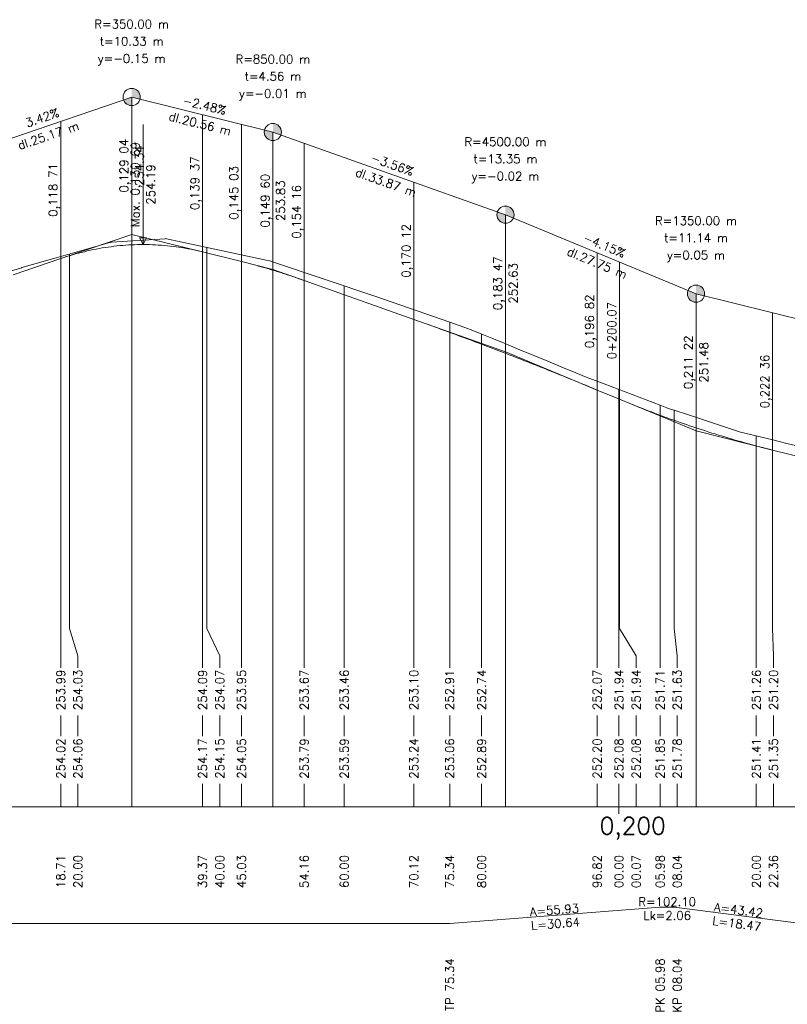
# Model space of a CAD drawing. Header units: metres. Extents: x -622807 to -619735, y -1176333 to -1176076.
# Tile 2 of 3: x -619963 to -619851, y -1176253 to -1176110. Entities that reach past the tile are written whole.
import ezdxf
from ezdxf.enums import TextEntityAlignment as Align

# ---------------------------------------------------------------- set-up
doc = ezdxf.new("R2010")
doc.units = ezdxf.units.M
doc.header["$MEASUREMENT"] = 0
for name, color, linetype, lineweight in [('05_PP Popis osy', 7, 'Continuous', 0), ('05_PP_Kóty nivelety', 7, 'Continuous', 0), ('05_PP_Kóty terénu', 7, 'Continuous', 0), ('05_PP_Popis', 7, 'Continuous', 0), ('05_PP_Původní terén', 7, 'Continuous', 0), ('05_PP_Směrové poměry popis', 7, 'Continuous', 0), ('05_PP_Staničení', 7, 'Continuous', 0), ('05_PP_Vynáčecí čáry', 7, 'Continuous', 0), ('05_PP_Výškové řešení', 7, 'Continuous', 0), ('05_PP_Výškové řešení popis', 7, 'Continuous', 0), ('05_PP_Čára směrových poměrů', 7, 'Continuous', 0)]:
    doc.layers.add(name, color=color, linetype=linetype, lineweight=lineweight)
doc.styles.add('Style-romans', font='romans.shx')

msp = doc.modelspace()

# ---------------------------------------------------------------- hatches: boundary and pattern name
at = {"layer": '05_PP_Výškové řešení', "extrusion": (0, 0, -1)}
for points in [[(619946.43, -1176122.3), (619946.43, -1176121.05), (619945.21, -1176121.35), (619945.21, -1176121.33), (619945.19, -1176121.25), (619945.18, -1176121.17), (619945.18, -1176121.09), (619945.18, -1176121.01), (619945.18, -1176120.93), (619945.19, -1176120.85), (619945.21, -1176120.77), (619945.23, -1176120.69), (619945.26, -1176120.62), (619945.29, -1176120.54), (619945.32, -1176120.47), (619945.36, -1176120.4), (619945.4, -1176120.33), (619945.45, -1176120.27), (619945.5, -1176120.21), (619945.56, -1176120.15), (619945.62, -1176120.1), (619945.68, -1176120.05), (619945.75, -1176120), (619945.81, -1176119.96), (619945.89, -1176119.92), (619945.96, -1176119.89), (619946.03, -1176119.86), (619946.11, -1176119.84), (619946.19, -1176119.82), (619946.27, -1176119.81), (619946.35, -1176119.8), (619946.43, -1176119.8), (619946.43, -1176121.05), (619947.61, -1176121.45), (619947.6, -1176121.48), (619947.57, -1176121.56), (619947.54, -1176121.63), (619947.5, -1176121.7), (619947.45, -1176121.76), (619947.41, -1176121.83), (619947.35, -1176121.89), (619947.3, -1176121.95), (619947.24, -1176122), (619947.18, -1176122.05), (619947.11, -1176122.1), (619947.04, -1176122.14), (619946.97, -1176122.18), (619946.9, -1176122.21), (619946.82, -1176122.24), (619946.75, -1176122.26), (619946.67, -1176122.28), (619946.59, -1176122.29), (619946.51, -1176122.3)], [(619925.87, -1176127.4), (619925.87, -1176126.15), (619924.69, -1176126.57), (619924.67, -1176126.51), (619924.65, -1176126.43), (619924.64, -1176126.35), (619924.63, -1176126.27), (619924.62, -1176126.19), (619924.62, -1176126.11), (619924.63, -1176126.03), (619924.64, -1176125.95), (619924.65, -1176125.87), (619924.67, -1176125.79), (619924.7, -1176125.72), (619924.73, -1176125.64), (619924.76, -1176125.57), (619924.8, -1176125.5), (619924.84, -1176125.44), (619924.89, -1176125.37), (619924.94, -1176125.31), (619925, -1176125.25), (619925.06, -1176125.2), (619925.12, -1176125.15), (619925.19, -1176125.1), (619925.26, -1176125.06), (619925.33, -1176125.02), (619925.4, -1176124.99), (619925.48, -1176124.96), (619925.55, -1176124.94), (619925.63, -1176124.92), (619925.71, -1176124.91), (619925.79, -1176124.9), (619925.87, -1176124.9), (619925.87, -1176126.15), (619927.08, -1176125.85), (619927.09, -1176125.87), (619927.1, -1176125.95), (619927.11, -1176126.03), (619927.12, -1176126.11), (619927.12, -1176126.19), (619927.11, -1176126.27), (619927.1, -1176126.35), (619927.09, -1176126.43), (619927.07, -1176126.51), (619927.04, -1176126.58), (619927.01, -1176126.66), (619926.98, -1176126.73), (619926.94, -1176126.8), (619926.89, -1176126.87), (619926.85, -1176126.93), (619926.79, -1176126.99), (619926.74, -1176127.05), (619926.68, -1176127.1), (619926.62, -1176127.15), (619926.55, -1176127.2), (619926.48, -1176127.24), (619926.41, -1176127.28), (619926.34, -1176127.31), (619926.26, -1176127.34), (619926.19, -1176127.36), (619926.11, -1176127.38), (619926.03, -1176127.39), (619925.95, -1176127.4)], [(619892, -1176139.44), (619892, -1176138.19), (619890.84, -1176138.67), (619890.82, -1176138.62), (619890.8, -1176138.55), (619890.78, -1176138.47), (619890.76, -1176138.39), (619890.75, -1176138.31), (619890.75, -1176138.23), (619890.75, -1176138.15), (619890.75, -1176138.07), (619890.76, -1176137.99), (619890.78, -1176137.92), (619890.8, -1176137.84), (619890.82, -1176137.76), (619890.85, -1176137.69), (619890.89, -1176137.62), (619890.93, -1176137.55), (619890.97, -1176137.48), (619891.02, -1176137.41), (619891.07, -1176137.35), (619891.13, -1176137.3), (619891.19, -1176137.24), (619891.25, -1176137.19), (619891.31, -1176137.15), (619891.38, -1176137.1), (619891.45, -1176137.07), (619891.53, -1176137.03), (619891.6, -1176137.01), (619891.68, -1176136.98), (619891.76, -1176136.97), (619891.84, -1176136.95), (619891.92, -1176136.95), (619892, -1176136.94), (619892, -1176138.19), (619893.17, -1176137.77), (619893.19, -1176137.84), (619893.22, -1176137.92), (619893.23, -1176137.99), (619893.24, -1176138.07), (619893.25, -1176138.15), (619893.25, -1176138.23), (619893.24, -1176138.31), (619893.23, -1176138.39), (619893.22, -1176138.47), (619893.19, -1176138.55), (619893.17, -1176138.62), (619893.14, -1176138.7), (619893.1, -1176138.77), (619893.07, -1176138.84), (619893.02, -1176138.91), (619892.97, -1176138.97), (619892.92, -1176139.03), (619892.87, -1176139.09), (619892.81, -1176139.14), (619892.74, -1176139.19), (619892.68, -1176139.24), (619892.61, -1176139.28), (619892.54, -1176139.32), (619892.47, -1176139.35), (619892.39, -1176139.38), (619892.31, -1176139.4), (619892.24, -1176139.42), (619892.16, -1176139.43), (619892.08, -1176139.44)], [(619864.25, -1176150.95), (619864.25, -1176149.7), (619863.04, -1176150.01), (619863.03, -1176149.98), (619863.02, -1176149.9), (619863.01, -1176149.82), (619863, -1176149.74), (619863, -1176149.66), (619863.01, -1176149.58), (619863.02, -1176149.5), (619863.03, -1176149.43), (619863.05, -1176149.35), (619863.08, -1176149.27), (619863.11, -1176149.2), (619863.14, -1176149.13), (619863.18, -1176149.06), (619863.23, -1176148.99), (619863.27, -1176148.92), (619863.33, -1176148.86), (619863.38, -1176148.81), (619863.44, -1176148.75), (619863.5, -1176148.7), (619863.57, -1176148.66), (619863.64, -1176148.62), (619863.71, -1176148.58), (619863.78, -1176148.55), (619863.86, -1176148.52), (619863.93, -1176148.5), (619864.01, -1176148.48), (619864.09, -1176148.46), (619864.17, -1176148.46), (619864.25, -1176148.45), (619864.25, -1176149.7), (619865.41, -1176149.23), (619865.42, -1176149.27), (619865.45, -1176149.35), (619865.47, -1176149.43), (619865.49, -1176149.5), (619865.5, -1176149.58), (619865.5, -1176149.66), (619865.5, -1176149.74), (619865.5, -1176149.82), (619865.49, -1176149.9), (619865.47, -1176149.98), (619865.45, -1176150.06), (619865.42, -1176150.14), (619865.39, -1176150.21), (619865.36, -1176150.28), (619865.32, -1176150.35), (619865.28, -1176150.42), (619865.23, -1176150.48), (619865.18, -1176150.54), (619865.12, -1176150.6), (619865.06, -1176150.66), (619865, -1176150.71), (619864.93, -1176150.75), (619864.86, -1176150.79), (619864.79, -1176150.83), (619864.72, -1176150.86), (619864.65, -1176150.89), (619864.57, -1176150.91), (619864.49, -1176150.93), (619864.41, -1176150.94), (619864.33, -1176150.95)]]:
    msp.add_hatch(color=256, dxfattribs=at).paths.add_polyline_path(points)

# ---------------------------------------------------------------- linework, layer by layer
at = {"layer": '05_PP Popis osy', "color": 7, "linetype": 'Continuous', "lineweight": 13}
msp.add_line((-619875.47, -1176225.48, 0), (-619875.47, -1176223.48, 0), dxfattribs=at)
at = {"layer": '05_PP Popis osy', "lineweight": 13}
msp.add_line((-620075.47, -1176224.48, 0), (-619735.47, -1176224.48, 0), dxfattribs=at)
at = {"layer": '05_PP_Původní terén', "color": 7, "linetype": 'Continuous', "lineweight": 0, "elevation": 0, "flags": 128}
msp.add_lwpolyline([(-619964.23, -1176146.45), (-619962.49, -1176145.91), (-619962.44, -1176145.9), (-619962.43, -1176145.88), (-619962.42, -1176145.88), (-619957.44, -1176144.46), (-619949.59, -1176142.24), (-619949.51, -1176142.22), (-619949.5, -1176142.22), (-619949.38, -1176142.19), (-619941.53, -1176141.69), (-619941.48, -1176141.68), (-619941.37, -1176141.71), (-619939.1, -1176142.18), (-619926.85, -1176144.79), (-619926.32, -1176144.92), (-619925.64, -1176145.16), (-619910.9, -1176150.12), (-619900.12, -1176153.87), (-619898.08, -1176154.58), (-619897.4, -1176154.82), (-619897.16, -1176154.91), (-619896.04, -1176155.36), (-619895.19, -1176155.7), (-619893.99, -1176156.18), (-619891.95, -1176157.02), (-619889.91, -1176157.86), (-619887.87, -1176158.7), (-619885.82, -1176159.55), (-619883.78, -1176160.39), (-619881.74, -1176161.25), (-619880.27, -1176161.86), (-619880.03, -1176161.95), (-619879.7, -1176162.07), (-619877.65, -1176162.83), (-619875.61, -1176163.6), (-619873.57, -1176164.37), (-619871.53, -1176165.16), (-619869.48, -1176165.95), (-619868.5, -1176166.34), (-619868.42, -1176166.37), (-619868.41, -1176166.38), (-619868.31, -1176166.41), (-619867.42, -1176166.69), (-619865.37, -1176167.35), (-619863.32, -1176168.01), (-619861.27, -1176168.69), (-619859.21, -1176169.37), (-619857.76, -1176169.86), (-619857.5, -1176169.93), (-619857.16, -1176170.01), (-619855.11, -1176170.51), (-619853.06, -1176171.01), (-619851.01, -1176171.51), (-619849.75, -1176171.81)], dxfattribs=at)
at = {"layer": '05_PP_Vynáčecí čáry', "lineweight": 0, "elevation": 0, "flags": 128}
for points in [[(-619955.47, -1176143.9), (-619955.47, -1176198.48), (-619954.26, -1176202.48), (-619954.26, -1176204.2)], [(-619955.47, -1176143.9), (-619955.47, -1176198.48), (-619954.26, -1176202.48), (-619954.26, -1176204.2)], [(-619936.1, -1176142.82), (-619936.1, -1176198.48), (-619936.1, -1176202.48), (-619936.1, -1176204.2)], [(-619936.1, -1176142.82), (-619936.1, -1176198.48), (-619936.1, -1176202.48), (-619936.1, -1176204.2)], [(-619935.47, -1176142.95), (-619935.47, -1176198.48), (-619933.6, -1176202.48), (-619933.6, -1176204.2)], [(-619935.47, -1176142.95), (-619935.47, -1176198.48), (-619933.6, -1176202.48), (-619933.6, -1176204.2)], [(-619956.76, -1176144.26), (-619956.76, -1176198.48), (-619956.76, -1176202.48), (-619956.76, -1176204.2)], [(-619956.76, -1176144.26), (-619956.76, -1176198.48), (-619956.76, -1176202.48), (-619956.76, -1176204.2)], [(-619930.43, -1176144.03), (-619930.43, -1176198.48), (-619930.43, -1176202.48), (-619930.43, -1176204.2)], [(-619930.43, -1176144.03), (-619930.43, -1176198.48), (-619930.43, -1176202.48), (-619930.43, -1176204.2)], [(-619921.3, -1176146.62), (-619921.3, -1176198.48), (-619921.3, -1176202.48), (-619921.3, -1176204.2)], [(-619921.3, -1176146.62), (-619921.3, -1176198.48), (-619921.3, -1176202.48), (-619921.3, -1176204.2)], [(-619915.47, -1176148.58), (-619915.47, -1176198.48), (-619915.47, -1176202.48), (-619915.47, -1176204.2)], [(-619915.47, -1176148.58), (-619915.47, -1176198.48), (-619915.47, -1176202.48), (-619915.47, -1176204.2)], [(-619905.35, -1176152.05), (-619905.35, -1176198.48), (-619905.35, -1176202.48), (-619905.35, -1176204.2)], [(-619905.35, -1176152.05), (-619905.35, -1176198.48), (-619905.35, -1176202.48), (-619905.35, -1176204.2)], [(-619900.12, -1176153.87), (-619900.12, -1176198.48), (-619900.12, -1176202.48), (-619900.12, -1176204.2)], [(-619900.12, -1176153.87), (-619900.12, -1176198.48), (-619900.12, -1176202.48), (-619900.12, -1176204.2)], [(-619895.47, -1176155.58), (-619895.47, -1176198.48), (-619895.47, -1176202.48), (-619895.47, -1176204.2)], [(-619895.47, -1176155.58), (-619895.47, -1176198.48), (-619895.47, -1176202.48), (-619895.47, -1176204.2)], [(-619878.64, -1176162.46), (-619878.64, -1176198.48), (-619878.64, -1176202.48), (-619878.64, -1176204.2)], [(-619878.64, -1176162.46), (-619878.64, -1176198.48), (-619878.64, -1176202.48), (-619878.64, -1176204.2)], [(-619875.47, -1176163.65), (-619875.47, -1176198.48), (-619875.47, -1176202.48), (-619875.47, -1176204.2)], [(-619875.47, -1176163.65), (-619875.47, -1176198.48), (-619875.47, -1176202.48), (-619875.47, -1176204.2)], [(-619875.39, -1176163.68), (-619875.39, -1176198.48), (-619872.97, -1176202.48), (-619872.97, -1176204.2)], [(-619875.39, -1176163.68), (-619875.39, -1176198.48), (-619872.97, -1176202.48), (-619872.97, -1176204.2)], [(-619853.11, -1176164.43), (-619853.11, -1176198.48), (-619852.97, -1176202.48), (-619852.97, -1176204.2)], [(-619869.48, -1176165.95), (-619869.48, -1176198.48), (-619869.48, -1176202.48), (-619869.48, -1176204.2)], [(-619869.48, -1176165.95), (-619869.48, -1176198.48), (-619869.48, -1176202.48), (-619869.48, -1176204.2)], [(-619867.42, -1176166.69), (-619867.42, -1176198.48), (-619866.98, -1176202.48), (-619866.98, -1176204.2)], [(-619867.42, -1176166.69), (-619867.42, -1176198.48), (-619866.98, -1176202.48), (-619866.98, -1176204.2)], [(-619855.47, -1176170.42), (-619855.47, -1176198.48), (-619855.47, -1176202.48), (-619855.47, -1176204.2)], [(-619855.47, -1176170.42), (-619855.47, -1176198.48), (-619855.47, -1176202.48), (-619855.47, -1176204.2)], [(-619853.11, -1176170.99), (-619853.11, -1176198.48), (-619852.97, -1176202.48), (-619852.97, -1176204.2)], [(-619956.76, -1176211.17), (-619956.76, -1176214.15)], [(-619956.76, -1176211.17), (-619956.76, -1176214.15)], [(-619954.26, -1176211.17), (-619954.26, -1176214.15)], [(-619954.26, -1176211.17), (-619954.26, -1176214.15)], [(-619936.1, -1176211.17), (-619936.1, -1176214.15)], [(-619936.1, -1176211.17), (-619936.1, -1176214.15)], [(-619933.6, -1176211.17), (-619933.6, -1176214.15)], [(-619933.6, -1176211.17), (-619933.6, -1176214.15)], [(-619930.43, -1176211.17), (-619930.43, -1176214.15)], [(-619930.43, -1176211.17), (-619930.43, -1176214.15)], [(-619921.3, -1176211.17), (-619921.3, -1176214.15)], [(-619921.3, -1176211.17), (-619921.3, -1176214.15)], [(-619915.47, -1176211.17), (-619915.47, -1176214.15)], [(-619915.47, -1176211.17), (-619915.47, -1176214.15)], [(-619905.35, -1176211.17), (-619905.35, -1176214.15)], [(-619905.35, -1176211.17), (-619905.35, -1176214.15)], [(-619900.12, -1176211.17), (-619900.12, -1176214.15)], [(-619900.12, -1176211.17), (-619900.12, -1176214.15)], [(-619895.47, -1176211.17), (-619895.47, -1176214.15)], [(-619895.47, -1176211.17), (-619895.47, -1176214.15)], [(-619878.64, -1176211.17), (-619878.64, -1176214.15)], [(-619878.64, -1176211.17), (-619878.64, -1176214.15)], [(-619875.47, -1176211.17), (-619875.47, -1176214.15)], [(-619875.47, -1176211.17), (-619875.47, -1176214.15)], [(-619872.97, -1176211.17), (-619872.97, -1176214.15)], [(-619872.97, -1176211.17), (-619872.97, -1176214.15)], [(-619869.48, -1176211.17), (-619869.48, -1176214.15)], [(-619869.48, -1176211.17), (-619869.48, -1176214.15)], [(-619866.98, -1176211.17), (-619866.98, -1176214.15)], [(-619866.98, -1176211.17), (-619866.98, -1176214.15)], [(-619855.47, -1176211.17), (-619855.47, -1176214.15)], [(-619855.47, -1176211.17), (-619855.47, -1176214.15)], [(-619852.97, -1176211.17), (-619852.97, -1176214.15)], [(-619852.97, -1176211.17), (-619852.97, -1176214.15)], [(-619956.76, -1176221.12), (-619956.76, -1176224.48)], [(-619956.76, -1176221.12), (-619956.76, -1176224.48)], [(-619954.26, -1176221.12), (-619954.26, -1176224.48)], [(-619954.26, -1176221.12), (-619954.26, -1176224.48)], [(-619936.1, -1176221.12), (-619936.1, -1176224.48)], [(-619936.1, -1176221.12), (-619936.1, -1176224.48)], [(-619933.6, -1176221.12), (-619933.6, -1176224.48)], [(-619933.6, -1176221.12), (-619933.6, -1176224.48)], [(-619930.43, -1176221.12), (-619930.43, -1176224.48)], [(-619930.43, -1176221.12), (-619930.43, -1176224.48)], [(-619921.3, -1176221.12), (-619921.3, -1176224.48)], [(-619921.3, -1176221.12), (-619921.3, -1176224.48)], [(-619915.47, -1176221.12), (-619915.47, -1176224.48)], [(-619915.47, -1176221.12), (-619915.47, -1176224.48)], [(-619905.35, -1176221.12), (-619905.35, -1176224.48)], [(-619905.35, -1176221.12), (-619905.35, -1176224.48)], [(-619900.12, -1176221.12), (-619900.12, -1176224.48)], [(-619900.12, -1176221.12), (-619900.12, -1176224.48)], [(-619895.47, -1176221.12), (-619895.47, -1176224.48)], [(-619895.47, -1176221.12), (-619895.47, -1176224.48)], [(-619878.64, -1176221.12), (-619878.64, -1176224.48)], [(-619878.64, -1176221.12), (-619878.64, -1176224.48)], [(-619875.47, -1176221.12), (-619875.47, -1176224.48)], [(-619875.47, -1176221.12), (-619875.47, -1176224.48)], [(-619872.97, -1176221.12), (-619872.97, -1176224.48)], [(-619872.97, -1176221.12), (-619872.97, -1176224.48)], [(-619869.48, -1176221.12), (-619869.48, -1176224.48)], [(-619869.48, -1176221.12), (-619869.48, -1176224.48)], [(-619866.98, -1176221.12), (-619866.98, -1176224.48)], [(-619866.98, -1176221.12), (-619866.98, -1176224.48)], [(-619855.47, -1176221.12), (-619855.47, -1176224.48)], [(-619855.47, -1176221.12), (-619855.47, -1176224.48)], [(-619852.97, -1176221.12), (-619852.97, -1176224.48)], [(-619852.97, -1176221.12), (-619852.97, -1176224.48)]]:
    msp.add_lwpolyline(points, dxfattribs=at)
at = {"layer": '05_PP_Výškové řešení'}
for p, q in [((-619971.6, -1176129.66, 0), (-619946.43, -1176121.05, 0)), ((-619946.43, -1176121.05, 0), (-619946.43, -1176224.48, 0)), ((-619946.43, -1176121.05, 0), (-619946.43, -1176141.05, 0)), ((-619946.43, -1176121.05, 0), (-619925.87, -1176126.15, 0)), ((-619936.1, -1176143.61, 0), (-619936.1, -1176123.61, 0)), ((-619956.76, -1176144.59, 0), (-619956.76, -1176124.59, 0)), ((-619944.78, -1176142.54, 0), (-619944.78, -1176125.04, 0)), ((-619930.43, -1176145.02, 0), (-619930.43, -1176125.02, 0)), ((-619925.87, -1176126.15, 0), (-619925.87, -1176224.48, 0)), ((-619925.87, -1176126.15, 0), (-619925.87, -1176146.15, 0)), ((-619925.87, -1176126.15, 0), (-619892, -1176138.19, 0)), ((-619921.3, -1176147.77, 0), (-619921.3, -1176127.77, 0)), ((-619905.35, -1176153.45, 0), (-619905.35, -1176133.45, 0)), ((-619892, -1176138.19, 0), (-619892, -1176224.48, 0)), ((-619892, -1176138.19, 0), (-619892, -1176158.19, 0)), ((-619892, -1176138.19, 0), (-619864.25, -1176149.7, 0)), ((-619956.76, -1176144.59, 0), (-619946.43, -1176141.05, 0)), ((-619946.43, -1176141.05, 0), (-619936.1, -1176143.61, 0)), ((-619936.1, -1176143.61, 0), (-619930.43, -1176145.02, 0)), ((-619878.64, -1176163.73, 0), (-619878.64, -1176143.73, 0)), ((-619963.7, -1176146.96, 0), (-619956.76, -1176144.59, 0)), ((-619930.43, -1176145.02, 0), (-619925.87, -1176146.15, 0)), ((-619875.39, -1176165.08, 0), (-619875.39, -1176145.08, 0)), ((-619925.87, -1176146.15, 0), (-619921.3, -1176147.77, 0)), ((-619921.3, -1176147.77, 0), (-619905.35, -1176153.45, 0)), ((-619864.25, -1176149.7, 0), (-619864.25, -1176224.48, 0)), ((-619864.25, -1176149.7, 0), (-619864.25, -1176169.7, 0)), ((-619864.25, -1176149.7, 0), (-619823.88, -1176159.79, 0)), ((-619853.11, -1176172.49, 0), (-619853.11, -1176152.49, 0)), ((-619905.35, -1176153.45, 0), (-619892, -1176158.19, 0)), ((-619892, -1176158.19, 0), (-619878.64, -1176163.73, 0)), ((-619878.64, -1176163.73, 0), (-619875.39, -1176165.08, 0)), ((-619875.39, -1176165.08, 0), (-619864.25, -1176169.7, 0)), ((-619864.25, -1176169.7, 0), (-619853.11, -1176172.49, 0)), ((-619853.11, -1176172.49, 0), (-619847.41, -1176173.91, 0))]:
    msp.add_line(p, q, dxfattribs=at)
at = {"layer": '05_PP_Výškové řešení', "elevation": 0, "flags": 128}
for points in [[(-619956.76, -1176144.59), (-619956.33, -1176144.44), (-619955.9, -1176144.3), (-619955.47, -1176144.17), (-619955.04, -1176144.04), (-619954.61, -1176143.91), (-619954.18, -1176143.8), (-619953.75, -1176143.68), (-619953.32, -1176143.58), (-619952.89, -1176143.47), (-619952.45, -1176143.38), (-619952.02, -1176143.28), (-619951.59, -1176143.2), (-619951.16, -1176143.12), (-619950.73, -1176143.04), (-619950.3, -1176142.97), (-619949.87, -1176142.91), (-619949.44, -1176142.85), (-619949.01, -1176142.79), (-619948.58, -1176142.74), (-619948.15, -1176142.7), (-619947.72, -1176142.66), (-619947.29, -1176142.63), (-619946.86, -1176142.6), (-619946, -1176142.56), (-619945.57, -1176142.54), (-619945.14, -1176142.54), (-619944.71, -1176142.54), (-619944.28, -1176142.54), (-619943.85, -1176142.55), (-619943.41, -1176142.56), (-619942.98, -1176142.58), (-619942.55, -1176142.61), (-619942.12, -1176142.64), (-619941.69, -1176142.67), (-619941.26, -1176142.71), (-619940.83, -1176142.76), (-619940.4, -1176142.81), (-619939.97, -1176142.87), (-619939.54, -1176142.93), (-619939.11, -1176142.99), (-619938.68, -1176143.07), (-619938.25, -1176143.14), (-619937.82, -1176143.23), (-619937.39, -1176143.32), (-619936.96, -1176143.41), (-619936.53, -1176143.51), (-619936.1, -1176143.61)], [(-619930.43, -1176145.02), (-619930.24, -1176145.07), (-619930.05, -1176145.11), (-619929.86, -1176145.16), (-619929.67, -1176145.21), (-619929.48, -1176145.26), (-619929.29, -1176145.31), (-619929.1, -1176145.36), (-619928.91, -1176145.41), (-619928.72, -1176145.46), (-619928.53, -1176145.51), (-619928.34, -1176145.56), (-619928.15, -1176145.61), (-619927.96, -1176145.67), (-619927.77, -1176145.72), (-619927.58, -1176145.77), (-619927.39, -1176145.83), (-619927.2, -1176145.88), (-619927.01, -1176145.94), (-619926.82, -1176145.99), (-619926.63, -1176146.05), (-619926.44, -1176146.1), (-619926.25, -1176146.16), (-619926.06, -1176146.22), (-619925.68, -1176146.33), (-619925.49, -1176146.39), (-619925.3, -1176146.45), (-619925.11, -1176146.51), (-619924.92, -1176146.57), (-619924.73, -1176146.63), (-619924.54, -1176146.69), (-619924.35, -1176146.75), (-619924.16, -1176146.81), (-619923.97, -1176146.87), (-619923.78, -1176146.93), (-619923.59, -1176146.99), (-619923.4, -1176147.06), (-619923.21, -1176147.12), (-619923.02, -1176147.18), (-619922.83, -1176147.25), (-619922.64, -1176147.31), (-619922.45, -1176147.38), (-619922.26, -1176147.44), (-619922.07, -1176147.51), (-619921.88, -1176147.57), (-619921.68, -1176147.64), (-619921.49, -1176147.71), (-619921.3, -1176147.77)], [(-619905.35, -1176153.45), (-619904.79, -1176153.64), (-619904.24, -1176153.84), (-619903.68, -1176154.04), (-619903.12, -1176154.24), (-619902.57, -1176154.44), (-619902.01, -1176154.64), (-619901.46, -1176154.85), (-619900.9, -1176155.05), (-619900.34, -1176155.25), (-619899.79, -1176155.46), (-619899.23, -1176155.66), (-619898.67, -1176155.87), (-619898.12, -1176156.08), (-619897.56, -1176156.28), (-619897, -1176156.49), (-619896.45, -1176156.7), (-619895.89, -1176156.91), (-619895.33, -1176157.12), (-619894.78, -1176157.33), (-619894.22, -1176157.54), (-619893.67, -1176157.75), (-619893.11, -1176157.96), (-619892.55, -1176158.18), (-619891.44, -1176158.61), (-619890.88, -1176158.82), (-619890.33, -1176159.04), (-619889.77, -1176159.25), (-619889.21, -1176159.47), (-619888.66, -1176159.69), (-619888.1, -1176159.91), (-619887.55, -1176160.13), (-619886.99, -1176160.35), (-619886.43, -1176160.57), (-619885.88, -1176160.79), (-619885.32, -1176161.01), (-619884.76, -1176161.24), (-619884.21, -1176161.46), (-619883.65, -1176161.68), (-619883.09, -1176161.91), (-619882.54, -1176162.13), (-619881.98, -1176162.36), (-619881.42, -1176162.59), (-619880.87, -1176162.82), (-619880.31, -1176163.04), (-619879.76, -1176163.27), (-619879.2, -1176163.5), (-619878.64, -1176163.73)], [(-619875.39, -1176165.08), (-619874.93, -1176165.27), (-619874.46, -1176165.46), (-619874, -1176165.65), (-619873.54, -1176165.84), (-619873.07, -1176166.02), (-619872.61, -1176166.21), (-619872.14, -1176166.39), (-619871.68, -1176166.57), (-619871.21, -1176166.75), (-619870.75, -1176166.93), (-619870.29, -1176167.1), (-619869.82, -1176167.28), (-619869.36, -1176167.45), (-619868.89, -1176167.62), (-619868.43, -1176167.79), (-619867.97, -1176167.96), (-619867.5, -1176168.13), (-619867.04, -1176168.29), (-619866.57, -1176168.45), (-619866.11, -1176168.61), (-619865.64, -1176168.77), (-619865.18, -1176168.93), (-619864.72, -1176169.09), (-619863.79, -1176169.4), (-619863.32, -1176169.55), (-619862.86, -1176169.7), (-619862.39, -1176169.85), (-619861.93, -1176170), (-619861.47, -1176170.14), (-619861, -1176170.29), (-619860.54, -1176170.43), (-619860.07, -1176170.57), (-619859.61, -1176170.71), (-619859.14, -1176170.85), (-619858.68, -1176170.98), (-619858.22, -1176171.12), (-619857.75, -1176171.25), (-619857.29, -1176171.38), (-619856.82, -1176171.51), (-619856.36, -1176171.64), (-619855.89, -1176171.76), (-619855.43, -1176171.89), (-619854.97, -1176172.01), (-619854.5, -1176172.13), (-619854.04, -1176172.25), (-619853.57, -1176172.37), (-619853.11, -1176172.49)]]:
    msp.add_lwpolyline(points, dxfattribs=at)
at = {"layer": '05_PP_Výškové řešení'}
for centre in [(-619946.43, -1176121.05, 0), (-619925.87, -1176126.15, 0), (-619892, -1176138.19, 0), (-619864.25, -1176149.7, 0)]:
    msp.add_circle(centre, 1.25, dxfattribs=at)
msp.add_3dface([(-619944.78, -1176142.54, 0), (-619945.28, -1176141.54, 0), (-619944.28, -1176141.54, 0)], dxfattribs=at)
at = {"layer": '05_PP_Čára směrových poměrů', "lineweight": 0, "elevation": 0, "flags": 128}
msp.add_lwpolyline([(-620075.47, -1176241.48), (-619900.12, -1176241.48), (-619900.12, -1176241.48), (-619869.48, -1176239.08), (-619869.48, -1176239.08), (-619867.42, -1176239.08), (-619867.42, -1176239.08), (-619848.95, -1176241.48), (-619848.95, -1176241.48), (-619803.25, -1176241.48), (-619803.25, -1176241.48), (-619771.42, -1176243.88), (-619771.42, -1176243.88), (-619767.27, -1176243.88), (-619767.27, -1176241.48), (-619752.82, -1176241.48)], dxfattribs=at)
msp.add_lwpolyline([(-620075.47, -1176241.48), (-619900.12, -1176241.48), (-619900.12, -1176241.48), (-619869.48, -1176239.08), (-619869.48, -1176239.08), (-619867.42, -1176239.08), (-619867.42, -1176239.08), (-619848.95, -1176241.48), (-619848.95, -1176241.48), (-619803.25, -1176241.48), (-619803.25, -1176241.48), (-619771.42, -1176243.88), (-619771.42, -1176243.88), (-619767.27, -1176243.88), (-619767.27, -1176241.48), (-619752.82, -1176241.48)], dxfattribs=at)

# ---------------------------------------------------------------- texts
at = {"layer": '05_PP_Kóty nivelety', "style": 'Style-romans'}
for s, p in [('253.99', (-619956.76, -1176204.48, 0)), ('253.99', (-619956.76, -1176204.48, 0)), ('254.03', (-619954.26, -1176204.48, 0)), ('254.03', (-619954.26, -1176204.48, 0)), ('254.09', (-619936.1, -1176204.48, 0)), ('254.09', (-619936.1, -1176204.48, 0)), ('254.07', (-619933.6, -1176204.48, 0)), ('254.07', (-619933.6, -1176204.48, 0)), ('253.95', (-619930.43, -1176204.48, 0)), ('253.95', (-619930.43, -1176204.48, 0)), ('253.67', (-619921.3, -1176204.48, 0)), ('253.67', (-619921.3, -1176204.48, 0)), ('253.46', (-619915.47, -1176204.48, 0)), ('253.46', (-619915.47, -1176204.48, 0)), ('253.10', (-619905.35, -1176204.48, 0)), ('253.10', (-619905.35, -1176204.48, 0)), ('252.91', (-619900.12, -1176204.48, 0)), ('252.91', (-619900.12, -1176204.48, 0)), ('252.74', (-619895.47, -1176204.48, 0)), ('252.74', (-619895.47, -1176204.48, 0)), ('252.07', (-619878.64, -1176204.48, 0)), ('252.07', (-619878.64, -1176204.48, 0)), ('251.94', (-619875.47, -1176204.48, 0)), ('251.94', (-619875.47, -1176204.48, 0)), ('251.94', (-619872.97, -1176204.48, 0)), ('251.94', (-619872.97, -1176204.48, 0)), ('251.71', (-619869.48, -1176204.48, 0)), ('251.71', (-619869.48, -1176204.48, 0)), ('251.63', (-619866.98, -1176204.48, 0)), ('251.63', (-619866.98, -1176204.48, 0)), ('251.26', (-619855.47, -1176204.48, 0)), ('251.26', (-619855.47, -1176204.48, 0)), ('251.20', (-619852.97, -1176204.48, 0)), ('251.20', (-619852.97, -1176204.48, 0))]:
    msp.add_text(s, height=1.25, rotation=90, dxfattribs=at).set_placement(p, align=Align.MIDDLE_RIGHT)
at = {"layer": '05_PP_Kóty terénu', "style": 'Style-romans'}
for s, p in [('254.02', (-619956.76, -1176214.48, 0)), ('254.06', (-619954.26, -1176214.48, 0)), ('254.17', (-619936.1, -1176214.48, 0)), ('254.15', (-619933.6, -1176214.48, 0)), ('254.05', (-619930.43, -1176214.48, 0)), ('253.79', (-619921.3, -1176214.48, 0)), ('253.59', (-619915.47, -1176214.48, 0)), ('253.24', (-619905.35, -1176214.48, 0)), ('253.06', (-619900.12, -1176214.48, 0)), ('252.89', (-619895.47, -1176214.48, 0)), ('252.20', (-619878.64, -1176214.48, 0)), ('252.08', (-619875.47, -1176214.48, 0)), ('252.08', (-619872.97, -1176214.48, 0)), ('251.85', (-619869.48, -1176214.48, 0)), ('251.78', (-619866.98, -1176214.48, 0)), ('251.41', (-619855.47, -1176214.48, 0)), ('251.35', (-619852.97, -1176214.48, 0))]:
    msp.add_text(s, height=1.25, rotation=90, dxfattribs=at).set_placement(p, align=Align.MIDDLE_RIGHT)
at = {"layer": '05_PP_Popis', "color": 2, "style": 'Style-romans'}
msp.add_text('0,200', height=2.5, dxfattribs=at).set_placement((-619873.47, -1176225.98, 0), align=Align.TOP_CENTER)
at = {"layer": '05_PP_Směrové poměry popis', "style": 'Style-romans'}
for s, p in [('TP 75.34', (-619900.12, -1176246.54, 0)), ('TP 75.34', (-619900.12, -1176246.54, 0)), ('PK 05.98', (-619869.48, -1176246.54, 0)), ('PK 05.98', (-619869.48, -1176246.54, 0)), ('KP 08.04', (-619866.98, -1176246.54, 0)), ('KP 08.04', (-619866.98, -1176246.54, 0))]:
    msp.add_text(s, height=1.25, rotation=90, dxfattribs=at).set_placement(p, align=Align.MIDDLE_RIGHT)
at = {"layer": '05_PP_Směrové poměry popis', "char_height": 1.25, "attachment_point": 5, "line_spacing_factor": 0.96, "style": 'Style-romans'}
for s, insert, rotation in [('A=55.93\\PL=30.64', (-619884.8, -1176240.49, 0), 4.4791), ('A=55.93\\PL=30.64', (-619884.8, -1176240.49, 0), 4.4791), ('A=43.42\\PL=18.47', (-619858.19, -1176240.49, 0), 352.5955), ('A=43.42\\PL=18.47', (-619858.19, -1176240.49, 0), 352.5955)]:
    msp.add_mtext(s, dxfattribs=dict(at, insert=insert, rotation=rotation))
at = {"layer": '05_PP_Směrové poměry popis', "insert": (-619868.45, -1176239.29, 0), "char_height": 1.25, "attachment_point": 5, "line_spacing_factor": 0.96, "style": 'Style-romans'}
msp.add_mtext('R=102.10\\PLk=2.06', dxfattribs=at)
msp.add_mtext('R=102.10\\PLk=2.06', dxfattribs=at)
at = {"layer": '05_PP_Staničení', "color": 7, "style": 'Style-romans'}
for s, p in [('18.71', (-619956.76, -1176231.48, 0)), ('18.71', (-619956.76, -1176231.48, 0)), ('20.00', (-619954.26, -1176231.48, 0)), ('20.00', (-619954.26, -1176231.48, 0)), ('39.37', (-619936.1, -1176231.48, 0)), ('39.37', (-619936.1, -1176231.48, 0)), ('40.00', (-619933.6, -1176231.48, 0)), ('40.00', (-619933.6, -1176231.48, 0)), ('45.03', (-619930.43, -1176231.48, 0)), ('45.03', (-619930.43, -1176231.48, 0)), ('54.16', (-619921.3, -1176231.48, 0)), ('54.16', (-619921.3, -1176231.48, 0)), ('60.00', (-619915.47, -1176231.48, 0)), ('60.00', (-619915.47, -1176231.48, 0)), ('70.12', (-619905.35, -1176231.48, 0)), ('70.12', (-619905.35, -1176231.48, 0)), ('75.34', (-619900.12, -1176231.48, 0)), ('75.34', (-619900.12, -1176231.48, 0)), ('80.00', (-619895.47, -1176231.48, 0)), ('80.00', (-619895.47, -1176231.48, 0)), ('96.82', (-619878.64, -1176231.48, 0)), ('96.82', (-619878.64, -1176231.48, 0)), ('00.00', (-619875.47, -1176231.48, 0)), ('00.00', (-619875.47, -1176231.48, 0)), ('00.07', (-619872.97, -1176231.48, 0)), ('00.07', (-619872.97, -1176231.48, 0)), ('05.98', (-619869.48, -1176231.48, 0)), ('05.98', (-619869.48, -1176231.48, 0)), ('08.04', (-619866.98, -1176231.48, 0)), ('08.04', (-619866.98, -1176231.48, 0)), ('20.00', (-619855.47, -1176231.48, 0)), ('20.00', (-619855.47, -1176231.48, 0)), ('22.36', (-619852.97, -1176231.48, 0)), ('22.36', (-619852.97, -1176231.48, 0))]:
    msp.add_text(s, height=1.25, rotation=90, dxfattribs=at).set_placement(p, align=Align.MIDDLE_RIGHT)
at = {"layer": '05_PP_Výškové řešení popis', "style": 'Style-romans'}
for s, p in [('R=350.00 m', (-619946.43, -1176111.05, 0)), ('t=10.33 m', (-619946.43, -1176113.55, 0)), ('y=-0.15 m', (-619946.43, -1176116.05, 0)), ('R=850.00 m', (-619925.87, -1176116.15, 0)), ('t=4.56 m', (-619925.87, -1176118.65, 0)), ('y=-0.01 m', (-619925.87, -1176121.15, 0)), ('R=4500.00 m', (-619892, -1176128.19, 0)), ('t=13.35 m', (-619892, -1176130.69, 0)), ('y=-0.02 m', (-619892, -1176133.19, 0)), ('R=1350.00 m', (-619864.25, -1176139.7, 0)), ('t=11.14 m', (-619864.25, -1176142.2, 0)), ('y=0.05 m', (-619864.25, -1176144.7, 0))]:
    msp.add_text(s, height=1.25, dxfattribs=at).set_placement(p, align=Align.CENTER)
for s, rotation, p in [('-2.48%', 346.0652, (-619935.97, -1176122.87, 0)), ('3.42%', 18.893, (-619959.26, -1176124.65, 0)), ('0,129 04', 90, (-619946.93, -1176131.05, 0)), ('Max. 0,130 69', 90, (-619945.28, -1176133.79, 0)), ('0,139 37', 90, (-619936.6, -1176133.61, 0)), ('-3.56%', 340.4282, (-619908.68, -1176131.47, 0)), ('0,118 71', 90, (-619957.26, -1176134.59, 0)), ('0,145 03', 90, (-619930.93, -1176135.02, 0)), ('0,149 60', 90, (-619926.37, -1176136.15, 0)), ('0,154 16', 90, (-619921.8, -1176137.77, 0)), ('0,170 12', 90, (-619905.85, -1176143.45, 0)), ('-4.15%', 337.4674, (-619877.84, -1176143.26, 0)), ('0,183 47', 90, (-619892.5, -1176148.19, 0)), ('0,196 82', 90, (-619879.14, -1176153.73, 0)), ('0+200.07', 90, (-619875.89, -1176155.08, 0)), ('0,211 22', 90, (-619864.75, -1176159.7, 0)), ('0,222 36', 90, (-619853.61, -1176162.49, 0))]:
    msp.add_text(s, height=1.25, rotation=rotation, dxfattribs=at).set_placement(p, align=Align.CENTER)
for s, rotation, p in [('dl.20.56 m', 346.0652, (-619936.33, -1176124.33, 0)), ('dl.25.17 m', 18.893, (-619958.77, -1176126.07, 0)), ('254.34', 90, (-619945.93, -1176131.05, 0)), ('254.19', 90, (-619944.28, -1176133.79, 0)), ('dl.33.87 m', 340.4282, (-619909.18, -1176132.88, 0)), ('253.83', 90, (-619925.37, -1176136.15, 0)), ('dl.27.75 m', 337.4674, (-619878.41, -1176144.64, 0)), ('252.63', 90, (-619891.5, -1176148.19, 0)), ('251.48', 90, (-619863.75, -1176159.7, 0))]:
    msp.add_text(s, height=1.25, rotation=rotation, dxfattribs=at).set_placement(p, align=Align.TOP_CENTER)

doc.saveas('drawing.dxf')
